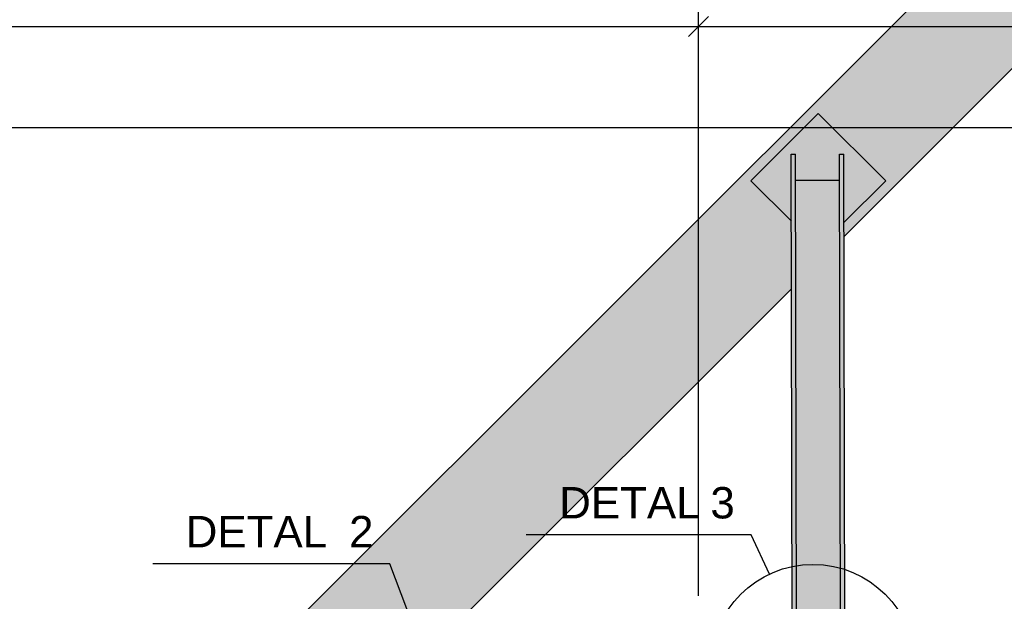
# Model space of a CAD drawing. Header units: millimetres. Extents: x 30 to 208467, y 44 to 15445.
# Tile 51 of 61: x 146988 to 149982, y 8474 to 10244. Entities that reach past the tile are written whole.
import ezdxf

# ---------------------------------------------------------------- set-up
doc = ezdxf.new("R2010")
doc.units = ezdxf.units.MM
doc.styles.add('Arial', font='ARIAL.TTF', dxfattribs={"height": 0.2})

# ---------------------------------------------------------------- blocks, each defined once
blk = doc.blocks.new('Part-14494 - 14199')
for points in [[(149336.7, 8411.4), (149348, 8411.4), (149349.7, 8411.4), (149347, 9834.3), (149334, 9834.3)], [(149483.7, 8411.7), (149496.7, 8411.7), (149494, 9834.6), (149481, 9834.5)], [(149349.7, 8411.4), (149483.7, 8411.7), (149481.2, 9755.8), (149347.2, 9755.6)]]:
    blk.add_hatch(color=96).paths.add_polyline_path(points)
at = {"color": 96}
for p, q in [((149336.7, 8411.4), (149334, 9834.3)), ((149334, 9834.3), (149347, 9834.3)), ((149349.7, 8411.4), (149347, 9834.3)), ((149481, 9834.5), (149494, 9834.6)), ((149483.7, 8411.7), (149481, 9834.5)), ((149496.7, 8411.7), (149494, 9834.6)), ((149347.2, 9755.6), (149481.2, 9755.8))]:
    blk.add_line(p, q, dxfattribs=at)
blk = doc.blocks.new('Part-17089 - 14199')
blk.add_hatch(color=96).paths.add_polyline_path([(149481.2, 9755.8), (149481.4, 9613.8), (149481, 9834.5), (149494, 9834.6), (149494.4, 9626.7), (149621.3, 9753.6), (149416.3, 9958.7), (149211.2, 9753.7), (149334.4, 9630.4), (149334, 9834.3), (149347, 9834.3), (149347.4, 9617.4), (149347.2, 9755.6)])
at = {"color": 96}
for p, q in [((149416.3, 9958.7), (149211.2, 9753.7)), ((149621.3, 9753.6), (149416.3, 9958.7)), ((149211.2, 9753.7), (149334.4, 9630.4)), ((149494.4, 9626.7), (149621.3, 9753.6))]:
    blk.add_line(p, q, dxfattribs=at)
blk = doc.blocks.new('Part-26389 - 14199')
blk.add_hatch(color=4).paths.add_polyline_path([(147793, 8378.5), (147981.1, 8378.9), (147981, 8403.9), (147992.6, 8403.9), (147996.9, 8403.9), (148111.2, 8404.1), (148135.2, 8404.2), (148145, 8404.2), (148145, 8379.2), (148289, 8379.5), (149334.8, 9424.8), (149334.4, 9630.4), (149211.2, 9753.7), (149416.3, 9958.7), (149621.3, 9753.6), (149494.4, 9626.7), (149494.5, 9584.4), (150861.2, 10950.6), (151036.1, 11620.2)])
at = {"color": 4}
for p, q in [((147793, 8378.5), (151036.1, 11620.2)), ((149494.5, 9584.4), (150861.2, 10950.6)), ((149211.2, 9753.7), (149416.3, 9958.7)), ((149416.3, 9958.7), (149621.3, 9753.6)), ((149334.4, 9630.4), (149211.2, 9753.7)), ((149621.3, 9753.6), (149494.4, 9626.7)), ((148289, 8379.5), (149334.8, 9424.8))]:
    blk.add_line(p, q, dxfattribs=at)
blk = doc.blocks.new('StraightDimension-77863 - 14199')
at = {"color": 174}
for p, q in [((149051.9, 8490.9), (149051.9, 10343.3)), ((149081.9, 10253.3), (149021.9, 10193.3)), ((149051.9, 10223.3), (162365.5, 10223.3))]:
    blk.add_line(p, q, dxfattribs=at)
blk = doc.blocks.new('StraightDimension-28497 - 14199')
at = {"color": 174}
blk.add_line((143535.1, 9916.2), (162365.5, 9916.2), dxfattribs=at)
blk = doc.blocks.new('StraightDimension-77864 - 14199')
at = {"color": 174}
for p, q in [((149051.9, 8490.9), (149051.9, 10343.3)), ((149021.9, 10193.3), (149081.9, 10253.3)), ((144933.6, 10223.3), (149051.9, 10223.3))]:
    blk.add_line(p, q, dxfattribs=at)
blk = doc.blocks.new('DetailMark-52092 - 14199')
at = {"color": 5}
for p, q in [((149212.2, 8676.2), (148528.2, 8676.2)), ((149268.1, 8557), (149212.2, 8676.2))]:
    blk.add_line(p, q, dxfattribs=at)
blk.add_circle((149400.1, 8275.6), 310.8, dxfattribs=at)
at = {"color": 5, "style": 'Arial'}
for s, height, p in [('DETAL', 95.51, (148628.2, 8726.2)), ('3', 95.5, (149088.1, 8726.2))]:
    blk.add_text(s, height=height, dxfattribs=at).set_placement(p)
blk = doc.blocks.new('DetailMark-51545 - 14199')
at = {"color": 5}
for p, q in [((148113.4, 8588.2), (147392.4, 8588.2)), ((148443.2, 7708.9), (148113.4, 8588.2))]:
    blk.add_line(p, q, dxfattribs=at)
blk.add_circle((148607.8, 7270), 468.8, dxfattribs=at)
at = {"color": 5, "style": 'Arial'}
for s, p in [('DETAL', (147492.4, 8638.2)), (' 2', (147952.2, 8638.2))]:
    blk.add_text(s, height=95.51, dxfattribs=at).set_placement(p)

msp = doc.modelspace()

# ---------------------------------------------------------------- block references
for name in ['Part-26389 - 14199', 'StraightDimension-77864 - 14199', 'StraightDimension-77863 - 14199', 'StraightDimension-28497 - 14199', 'Part-17089 - 14199', 'Part-14494 - 14199', 'DetailMark-52092 - 14199', 'DetailMark-51545 - 14199']:
    msp.add_blockref(name, (0, 0))

doc.saveas('drawing.dxf')
